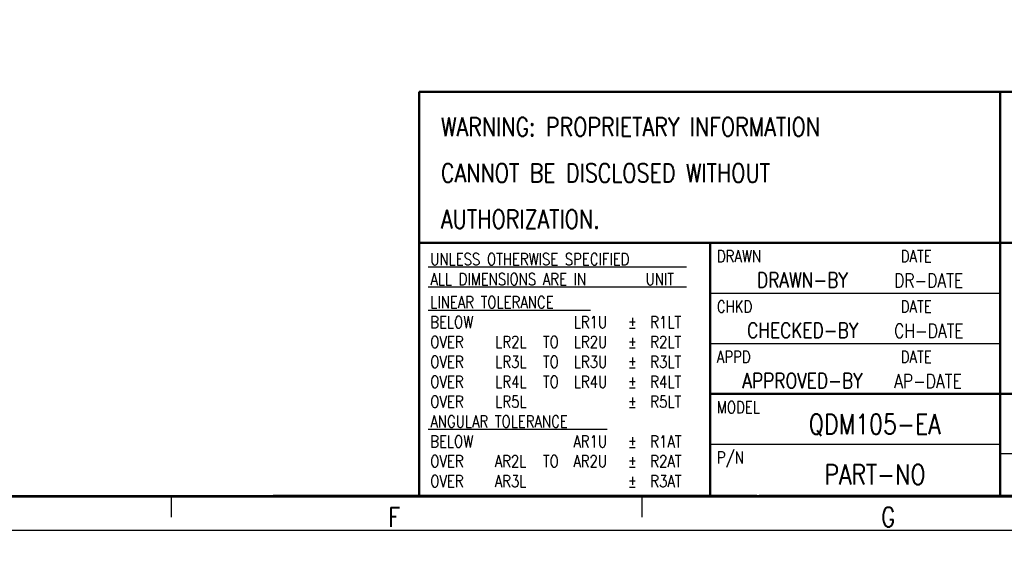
# Model space of a CAD drawing. Header units: millimetres. Extents: x 0 to 776, y 0 to 509.
# Tile 71 of 100: x 479 to 662, y 0 to 100. Entities that reach past the tile are written whole.
import ezdxf

# ---------------------------------------------------------------- set-up
doc = ezdxf.new("R2010")
doc.units = ezdxf.units.MM
doc.layers.add('DM', color=4, linetype='Continuous')
doc.layers.add('SLD-0', color=179, linetype='Continuous')
doc.styles.add('SLDTEXTSTYLE0', font='ROMANS', dxfattribs={"width": 0.84})
doc.styles.add('SLDTEXTSTYLE1', font='ROMANS', dxfattribs={"width": 0.97})
doc.styles.add('SLDTEXTSTYLE3', font='ROMANS', dxfattribs={"width": 0.8148})
doc.dimstyles.new('SLDDIMSTYLE3', dxfattribs={"dimtxt": 3, "dimasz": 3.302, "dimexe": 0, "dimexo": 0.0625, "dimgap": 0.75, "dimtad": 1, "dimrnd": 1e-09, "dimzin": 4, "dimdsep": 46, "dimtxsty": 'SLDTEXTSTYLE0', "dimblk1": 'NONE', "dimblk2": 'NONE', "dimsah": 1, "dimcen": 0, "dimadec": 0, "dimazin": 1, "dimtfac": 1, "dimtmove": 0, "dimatfit": 3, "dimldrblk": 'NONE', "dimfxl": 1, "dimfrac": 2, "dimtolj": 1, "dimtzin": 12, "dimarcsym": 0})

# ---------------------------------------------------------------- blocks, each defined once
blk = doc.blocks.new('_D_21')
at = {"layer": 'DM', "color": 7}
for p, q in [((594.08, 192.37), (610.62, 192.37)), ((610.62, 192.37), (618.44, 188.57)), ((623.84, 180.94), (623.84, 190.94)), ((618.84, 185.94), (628.84, 185.94))]:
    blk.add_line(p, q, dxfattribs=at)
blk.add_solid([(618.26, 188.19), (618.62, 188.94), (620.69, 187.47)], dxfattribs=at)
at = {"layer": 'DM', "color": 7, "char_height": 3, "attachment_point": 1, "style": 'SLDTEXTSTYLE1'}
for s, insert in [('4-', (592.84, 196.69)), ('%%c', (598.53, 196.69)), ('7.00', (602.64, 196.69))]:
    blk.add_mtext(s, dxfattribs=dict(at, insert=insert))
blk = doc.blocks.new('_None')
blk = doc.blocks.new('SW_NOTE_0_1')
at = {"layer": 'SLD-0', "color": 0, "char_height": 3.4525, "attachment_point": 1, "style": 'SLDTEXTSTYLE3'}
for s, insert in [('WARNING: PROPRIETARY INFORMATION', (0, 4.45)), ('CANNOT BE DISCLOSED WITHOUT', (0, -4.15)), ('AUTHORIZATION.', (0, -12.74))]:
    blk.add_mtext(s, dxfattribs=dict(at, insert=insert))

msp = doc.modelspace()

# ---------------------------------------------------------------- hatches: boundary and pattern name
at = {"layer": 'DM'}
for points in [[(616.4, 10.704), (616.4, 10.92), (526.434, 10.92), (526.434, 10.704)], [(616.4, 10.92), (616.4, 10.704), (526.434, 10.704), (526.434, 10.92)], [(710.456, 10.92), (710.456, 10.704), (616.4, 10.704), (616.4, 10.92)], [(662.135, 10.704), (662.135, 10.92), (616.831, 10.92), (616.831, 10.704)], [(710.887, 10.704), (710.887, 10.92), (616.831, 10.92), (616.831, 10.704)]]:
    msp.add_hatch(color=7, dxfattribs=at).paths.add_polyline_path(points, flags=0)

# ---------------------------------------------------------------- linework, layer by layer
at = {"layer": 'DM', "color": 7, "lineweight": 50}
for p, q in [((553.596, 57.992), (553.596, 86.105)), ((553.596, 86.105), (769.596, 86.105)), ((661.704, 86.105), (661.704, 10.92)), ((553.596, 10.92), (553.596, 57.992)), ((553.596, 57.992), (769.596, 57.992)), ((607.758, 57.992), (607.758, 10.92)), ((607.758, 29.878), (769.596, 29.878))]:
    msp.add_line(p, q, dxfattribs=at)
at = {"layer": 'DM', "color": 7}
for p, q in [((603.319, 53.429), (555.291, 53.429)), ((603.319, 49.73), (555.291, 49.73)), ((607.758, 48.621), (661.704, 48.621)), ((585.501, 45.415), (555.291, 45.415)), ((607.758, 39.249), (661.704, 39.249)), ((588.584, 23.22), (555.291, 23.22)), ((607.758, 20.507), (661.704, 20.507)), ((661.704, 18.781), (769.596, 18.781)), ((69.42, 10.92), (769.38, 10.92)), ((69.42, 10.92), (769.38, 10.92)), ((409.544, 10.704), (769.596, 10.704)), ((409.544, 10.704), (769.596, 10.704)), ((409.76, 10.92), (769.38, 10.92)), ((409.76, 10.92), (769.38, 10.92)), ((507.419, 10.5), (507.419, 6.9)), ((616.4, 10.92), (526.434, 10.92)), ((526.434, 10.92), (526.434, 10.704)), ((526.434, 10.704), (526.434, 10.92)), ((526.434, 10.92), (616.4, 10.92)), ((526.434, 10.704), (616.4, 10.704)), ((616.4, 10.704), (526.434, 10.704)), ((595.02, 10.5), (595.02, 6.9)), ((616.4, 10.704), (616.4, 10.92)), ((616.4, 10.92), (616.4, 10.704)), ((616.4, 10.704), (616.4, 10.92)), ((616.4, 10.92), (710.456, 10.92)), ((710.456, 10.704), (616.4, 10.704)), ((662.135, 10.92), (616.831, 10.92)), ((616.831, 10.92), (616.831, 10.704)), ((710.887, 10.92), (616.831, 10.92)), ((616.831, 10.92), (616.831, 10.704)), ((616.831, 10.704), (662.135, 10.704)), ((616.831, 10.704), (710.887, 10.704)), ((662.135, 10.704), (662.135, 10.92)), ((63, 4.5), (775.8, 4.5))]:
    msp.add_line(p, q, dxfattribs=at)

# ---------------------------------------------------------------- block references
at = {"layer": 'SLD-0', "color": 7}
msp.add_blockref('SW_NOTE_0_1', (557.638, 76.865), dxfattribs=at)

# ---------------------------------------------------------------- texts
at = {"layer": 'DM', "color": 7, "style": 'SLDTEXTSTYLE3'}
for s, insert, char_height, attachment_point in [('UNLESS OTHERWISE SPECIFIED', (555.661, 56.038), 2.21949, 1), ('DRAWN', (608.991, 56.593), 2.2195, 1), ('DATE', (643.208, 56.593), 2.2195, 1), ('ALL DIMENSIONS ARE IN', (555.661, 52.339), 2.21949, 1), ('UNIT', (595.735, 52.339), 2.2195, 1), ('DRAWN-BY', (624.928, 52.477), 2.836, 2), ('DR-DATE', (641.975, 52.249), 2.5894, 1), ('LINEAR TOLERANCE', (555.661, 48.023), 2.21949, 1), ('CHKD', (608.991, 47.221), 2.2195, 1), ('DATE', (643.208, 47.221), 2.2195, 1), ('BELOW', (555.661, 44.324), 2.2195, 1), ('LR1U', (588.568, 44.324), 2.2195, 3), ('±', (592.406, 44.324), 2.219, 1), ('R1LT', (596.598, 44.324), 2.2195, 1), ('CHECKED-BY', (624.972, 43.106), 2.836, 2), ('CH-DATE', (641.975, 42.878), 2.5894, 1), ('OVER', (555.661, 40.625), 2.2195, 1), ('LR2L', (573.56, 40.625), 2.2195, 3), ('TO', (576.623, 40.625), 2.2195, 1), ('LR2U', (588.573, 40.625), 2.2195, 3), ('±', (592.406, 40.625), 2.219, 1), ('R2LT', (596.598, 40.625), 2.2195, 1), ('OVER', (555.661, 36.925), 2.2195, 1), ('LR3L', (573.56, 36.925), 2.2195, 3), ('TO', (576.623, 36.925), 2.2195, 1), ('LR3U', (588.573, 36.925), 2.2195, 3), ('±', (592.406, 36.925), 2.219, 1), ('R3LT', (596.598, 36.925), 2.2195, 1), ('APPD', (608.991, 37.85), 2.2195, 1), ('DATE', (643.208, 37.85), 2.2195, 1), ('OVER', (555.661, 33.226), 2.2195, 1), ('LR4L', (573.56, 33.226), 2.2195, 3), ('TO', (576.623, 33.226), 2.2195, 1), ('LR4U', (588.573, 33.226), 2.2195, 3), ('±', (592.406, 33.226), 2.219, 1), ('R4LT', (596.598, 33.226), 2.2195, 1), ('APPROVED-BY', (624.937, 33.735), 2.83602, 2), ('AP-DATE', (641.975, 33.507), 2.5894, 1), ('OVER', (555.661, 29.527), 2.2195, 1), ('LR5L', (573.56, 29.527), 2.2195, 3), ('±', (592.406, 29.527), 2.219, 1), ('R5LT', (596.598, 29.527), 2.2195, 1), ('MODEL', (608.991, 28.479), 2.2195, 1), ('ANGULAR TOLERANCE', (555.661, 25.828), 2.21949, 1), ('QDM105-EA', (638.359, 26.087), 3.6992, 2), ('BELOW', (555.661, 22.129), 2.2195, 1), ('AR1U', (588.546, 22.129), 2.2195, 3), ('±', (592.406, 22.129), 2.219, 1), ('R1AT', (596.598, 22.129), 2.2195, 1), ('OVER', (555.661, 18.43), 2.2195, 1), ('AR2L', (573.538, 18.43), 2.2195, 3), ('TO', (576.623, 18.43), 2.2195, 1), ('AR2U', (588.55, 18.43), 2.2195, 3), ('±', (592.406, 18.43), 2.219, 1), ('R2AT', (596.598, 18.43), 2.2195, 1), ('P/N', (608.991, 19.108), 2.2195, 1), ('PART-NO', (638.409, 16.716), 3.6992, 2), ('OVER', (555.661, 14.731), 2.2195, 1), ('AR3L', (573.538, 14.731), 2.2195, 3), ('±', (592.406, 14.731), 2.219, 1), ('R3AT', (596.598, 14.731), 2.2195, 1), ('F', (548.938, 8.731), 3.6, 2), ('G', (640.882, 8.731), 3.6, 2)]:
    msp.add_mtext(s, dxfattribs=dict(at, insert=insert, char_height=char_height, attachment_point=attachment_point))

# ---------------------------------------------------------------- dimensions: what is measured, and where the dimension line sits
at = {"layer": 'DM', "color": 7}
dim = msp.add_diameter_dim_2p(p1=(6.708, 1.999), p2=(0, 0), text='4-<>', dimstyle='SLDDIMSTYLE3', dxfattribs=at)
dim.commit()
dim.dimension.update_dxf_attribs({"geometry": '_D_21', "text_midpoint": (610.623, 192.373), "dimtype": 163})

doc.saveas('drawing.dxf')
